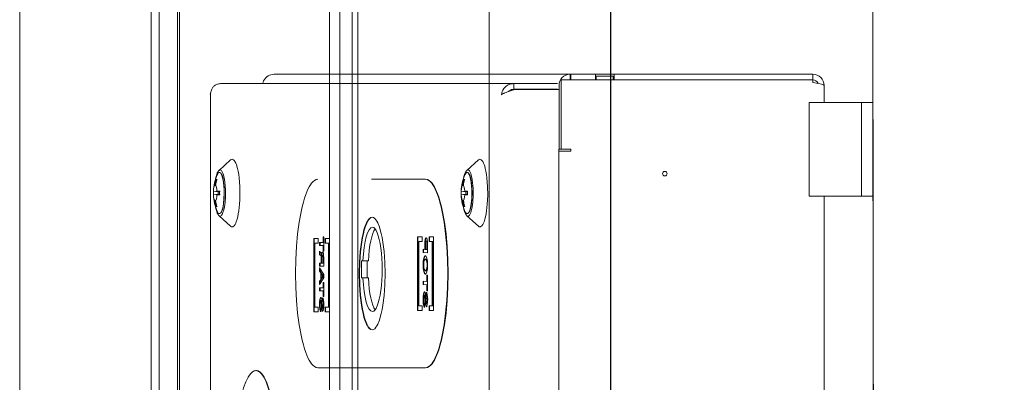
# Model space of a CAD drawing. Header units: millimetres. Extents: x 11681 to 15516, y 25095 to 29743.
# Tile 73 of 96: x 12882 to 12908, y 27902 to 27911. Entities that reach past the tile are written whole.
import ezdxf
from ezdxf.lldxf.tags import DXFTag

# ---------------------------------------------------------------- set-up
doc = ezdxf.new("R2010")
doc.units = ezdxf.units.MM
doc.linetypes.add('Wipeout_Contour', pattern=[100, 0, -100])
doc.layers.add('00 - nowa technologia myjni_Nr_pióra__95', color=7, linetype='Continuous', lineweight=20, true_color=0x7c7c7c)
doc.layers.add('420-K Ściany_Nr_pióra__95', color=7, linetype='Continuous', lineweight=13, true_color=0x7c7c7c)
doc.layers.add('420-K Ściany', color=7, linetype='Continuous')
doc.layers.add('IS_Zimna_woda', color=5, linetype='SOLID', lineweight=30)
doc.layers.add('XREF', color=8, linetype='Continuous', lineweight=9)
tags = doc.linetypes.add('SOLID', pattern=[10, 10, 0]).pattern_tags.tags
tags[6:7] = [DXFTag(74, 4), DXFTag(75, 0), DXFTag(340, '0'), DXFTag(46, 0.0), DXFTag(50, 0.0), DXFTag(44, 0.0), DXFTag(45, 0.0)]
tags[4:5] = [DXFTag(74, 4), DXFTag(75, 0), DXFTag(340, '0'), DXFTag(46, 0.0), DXFTag(50, 0.0), DXFTag(44, 0.0), DXFTag(45, 0.0)]

# ---------------------------------------------------------------- blocks, each defined once
blk = doc.blocks.new('parter 2025.10.15')
at = {"layer": '00 - nowa technologia myjni_Nr_pióra__95', "color": 8, "linetype": 'Continuous', "lineweight": 5}
for p, q in [((603.532, 2583.576), (603.532, 2388.576)), ((607.532, 2583.576), (607.532, 2388.576)), ((599.282, 2542.286), (599.282, 2467.27)), ((602.782, 2542.286), (602.782, 2467.27)), ((602.997, 2542.286), (602.997, 2467.27)), ((603.482, 2542.286), (603.482, 2467.27)), ((607.807, 2542.286), (607.807, 2467.27)), ((608.132, 2542.286), (608.132, 2467.27)), ((608.282, 2542.286), (608.282, 2467.27)), ((611.782, 2542.286), (611.782, 2467.27)), ((613.931, 2519.003), (606.051, 2519.003)), ((613.931, 2519.003), (613.947, 2519.003)), ((613.931, 2518.853), (613.931, 2519.003)), ((614.604, 2519.003), (613.947, 2519.003)), ((613.947, 2518.853), (613.947, 2519.003)), ((614.604, 2519.003), (615.104, 2519.003)), ((614.604, 2518.853), (614.604, 2519.003)), ((620.391, 2519.003), (615.104, 2519.003)), ((615.104, 2518.853), (615.104, 2519.003)), ((620.391, 2518.853), (620.391, 2519.003)), ((604.624, 2518.753), (612.431, 2518.753)), ((612.431, 2518.753), (613.599, 2518.753)), ((612.431, 2518.753), (612.431, 2518.603)), ((613.639, 2517.003), (613.639, 2518.703)), ((613.691, 2517.003), (613.691, 2518.853)), ((613.691, 2518.853), (620.391, 2518.853)), ((613.928, 2518.853), (614.241, 2518.853)), ((614.629, 2518.853), (614.241, 2518.853)), ((614.629, 2518.853), (614.629, 2518.953)), ((614.629, 2518.953), (615.08, 2518.953)), ((615.08, 2518.953), (615.08, 2518.853)), ((615.13, 2518.853), (615.08, 2518.853)), ((620.391, 2518.853), (620.391, 2518.782)), ((620.691, 2518.253), (620.691, 2518.703)), ((604.357, 2518.474), (604.357, 2475.532)), ((612.371, 2518.566), (612.398, 2518.575)), ((612.398, 2518.575), (612.467, 2518.596)), ((612.398, 2518.575), (612.402, 2518.577)), ((612.402, 2518.577), (612.433, 2518.596)), ((612.431, 2518.603), (613.599, 2518.603)), ((612.433, 2518.596), (612.467, 2518.596)), ((612.467, 2518.596), (613.635, 2518.596)), ((620.491, 2518.253), (620.291, 2518.253)), ((620.291, 2515.753), (620.291, 2518.253)), ((620.491, 2518.253), (621.641, 2518.253)), ((621.641, 2518.253), (621.691, 2518.253)), ((621.691, 2518.253), (621.691, 2517.793)), ((621.991, 2518.253), (621.691, 2518.253)), ((621.691, 2517.345), (621.691, 2517.793)), ((621.691, 2517.345), (621.691, 2516.66)), ((613.635, 2477.003), (613.635, 2517.003)), ((613.635, 2516.953), (613.954, 2516.953)), ((613.639, 2517.003), (613.691, 2517.003)), ((613.691, 2517.003), (613.954, 2517.003)), ((613.954, 2517.003), (613.954, 2516.953)), ((604.589, 2516.442), (604.897, 2516.72)), ((611.182, 2516.442), (611.49, 2516.72)), ((621.691, 2516.213), (621.691, 2516.66)), ((604.643, 2516.356), (604.628, 2516.372)), ((611.236, 2516.356), (611.221, 2516.372)), ((604.533, 2516.195), (604.512, 2516.198)), ((604.522, 2516.198), (604.512, 2516.198)), ((604.534, 2516.198), (604.522, 2516.198)), ((610.077, 2516.206), (608.649, 2516.206)), ((610.086, 2516.206), (610.077, 2516.206)), ((611.126, 2516.195), (611.105, 2516.198)), ((611.115, 2516.198), (611.105, 2516.198)), ((611.127, 2516.198), (611.115, 2516.198)), ((621.691, 2516.213), (621.691, 2515.753)), ((604.605, 2515.87), (604.44, 2515.89)), ((604.568, 2515.87), (604.44, 2515.885)), ((604.5, 2516.038), (604.474, 2516.041)), ((604.605, 2515.881), (604.533, 2515.89)), ((604.568, 2515.87), (604.593, 2515.87)), ((604.568, 2515.806), (604.568, 2515.87)), ((604.605, 2515.869), (604.593, 2515.87)), ((611.198, 2515.87), (611.033, 2515.89)), ((611.161, 2515.87), (611.034, 2515.885)), ((611.093, 2516.038), (611.067, 2516.041)), ((611.199, 2515.881), (611.126, 2515.89)), ((611.161, 2515.87), (611.186, 2515.87)), ((611.161, 2515.806), (611.161, 2515.87)), ((611.198, 2515.869), (611.186, 2515.87)), ((604.605, 2515.806), (604.44, 2515.786)), ((604.568, 2515.806), (604.44, 2515.791)), ((604.5, 2515.637), (604.474, 2515.635)), ((604.605, 2515.795), (604.533, 2515.786)), ((604.593, 2515.806), (604.568, 2515.806)), ((604.593, 2515.806), (604.605, 2515.806)), ((611.198, 2515.806), (611.033, 2515.786)), ((611.161, 2515.806), (611.034, 2515.791)), ((611.093, 2515.637), (611.067, 2515.635)), ((611.199, 2515.795), (611.126, 2515.786)), ((611.186, 2515.806), (611.161, 2515.806)), ((611.186, 2515.806), (611.198, 2515.806)), ((620.491, 2515.753), (620.291, 2515.753)), ((620.491, 2515.753), (621.641, 2515.753)), ((620.657, 2515.753), (620.591, 2515.753)), ((620.691, 2478.253), (620.691, 2515.753)), ((621.641, 2515.753), (621.691, 2515.753)), ((621.691, 2515.753), (621.991, 2515.753)), ((604.533, 2515.481), (604.512, 2515.478)), ((604.512, 2515.478), (604.522, 2515.478)), ((604.522, 2515.478), (604.534, 2515.478)), ((604.643, 2515.32), (604.628, 2515.303)), ((611.126, 2515.481), (611.105, 2515.478)), ((611.105, 2515.478), (611.115, 2515.478)), ((611.115, 2515.478), (611.127, 2515.478)), ((611.236, 2515.32), (611.221, 2515.303)), ((604.589, 2515.234), (604.897, 2514.956)), ((611.182, 2515.234), (611.49, 2514.956)), ((607.23, 2514.628), (607.108, 2514.628)), ((607.108, 2514.628), (607.108, 2512.669)), ((607.117, 2514.628), (607.117, 2512.669)), ((607.138, 2512.796), (607.138, 2514.505)), ((607.138, 2514.505), (607.23, 2514.505)), ((607.23, 2514.505), (607.23, 2514.628)), ((607.357, 2514.52), (607.266, 2514.523)), ((607.266, 2514.523), (607.266, 2514.442)), ((607.276, 2514.523), (607.276, 2514.442)), ((607.373, 2514.668), (607.357, 2514.668)), ((607.357, 2514.668), (607.357, 2514.52)), ((607.366, 2514.52), (607.357, 2514.52)), ((607.366, 2514.668), (607.366, 2514.52)), ((607.373, 2514.29), (607.373, 2514.668)), ((607.527, 2514.628), (607.416, 2514.628)), ((607.416, 2514.628), (607.416, 2514.505)), ((607.416, 2514.505), (607.499, 2514.505)), ((607.426, 2514.628), (607.426, 2514.505)), ((607.509, 2514.505), (607.499, 2514.505)), ((607.499, 2514.505), (607.499, 2512.796)), ((607.509, 2514.505), (607.509, 2512.796)), ((607.527, 2512.669), (607.527, 2514.628)), ((609.995, 2514.667), (609.873, 2514.667)), ((609.873, 2514.667), (609.873, 2512.707)), ((609.883, 2514.667), (609.883, 2512.707)), ((609.904, 2512.835), (609.904, 2514.544)), ((609.904, 2514.544), (609.995, 2514.544)), ((609.995, 2514.544), (609.995, 2514.667)), ((610.102, 2514.645), (610.102, 2514.645)), ((610.102, 2514.556), (610.102, 2514.556)), ((610.112, 2514.556), (610.102, 2514.556)), ((610.112, 2514.556), (610.112, 2514.556)), ((610.292, 2514.667), (610.182, 2514.667)), ((610.182, 2514.667), (610.182, 2514.544)), ((610.182, 2514.544), (610.265, 2514.544)), ((610.191, 2514.667), (610.191, 2514.544)), ((610.274, 2514.544), (610.265, 2514.544)), ((610.265, 2514.544), (610.265, 2512.835)), ((610.274, 2514.544), (610.274, 2512.835)), ((610.292, 2512.707), (610.292, 2514.667)), ((607.276, 2514.442), (607.266, 2514.442)), ((607.266, 2514.442), (607.357, 2514.439)), ((607.266, 2514.285), (607.266, 2514.198)), ((607.276, 2514.442), (607.366, 2514.439)), ((607.276, 2514.267), (607.276, 2514.198)), ((607.344, 2514.265), (607.343, 2514.265)), ((607.366, 2514.439), (607.357, 2514.439)), ((607.357, 2514.439), (607.357, 2514.291)), ((607.366, 2514.291), (607.357, 2514.291)), ((607.357, 2514.291), (607.373, 2514.29)), ((607.366, 2514.439), (607.366, 2514.291)), ((607.366, 2514.291), (607.373, 2514.291)), ((610.066, 2514.337), (610.021, 2514.339)), ((610.021, 2514.339), (610.021, 2514.25)), ((610.031, 2514.25), (610.021, 2514.25)), ((610.021, 2514.25), (610.138, 2514.246)), ((610.031, 2514.339), (610.031, 2514.25)), ((610.031, 2514.25), (610.138, 2514.246)), ((610.066, 2514.473), (610.066, 2514.337)), ((610.076, 2514.337), (610.066, 2514.337)), ((610.076, 2514.473), (610.076, 2514.337)), ((610.083, 2514.337), (610.083, 2514.467)), ((610.121, 2514.335), (610.083, 2514.337)), ((610.131, 2514.467), (610.121, 2514.467)), ((610.121, 2514.467), (610.121, 2514.335)), ((610.131, 2514.335), (610.121, 2514.335)), ((610.131, 2514.467), (610.131, 2514.335)), ((610.138, 2514.246), (610.138, 2514.47)), ((607.276, 2514.198), (607.266, 2514.198)), ((607.31, 2514.091), (607.31, 2513.971)), ((607.319, 2514.207), (607.317, 2514.188)), ((607.327, 2514.188), (607.317, 2514.188)), ((607.317, 2514.188), (607.317, 2514.188)), ((607.32, 2514.091), (607.32, 2513.971)), ((607.324, 2513.97), (607.324, 2514.104)), ((607.328, 2514.207), (607.327, 2514.188)), ((607.341, 2514.183), (607.341, 2514.183)), ((607.35, 2514.183), (607.341, 2514.183)), ((607.35, 2514.183), (607.351, 2514.183)), ((607.367, 2514.102), (607.357, 2514.102)), ((607.357, 2514.102), (607.357, 2513.969)), ((607.367, 2514.102), (607.367, 2513.969)), ((607.373, 2513.887), (607.373, 2514.11)), ((608.381, 2514.028), (608.418, 2514.028)), ((608.381, 2513.578), (608.381, 2514.028)), ((608.564, 2514.028), (608.418, 2514.028)), ((608.528, 2513.578), (608.528, 2514.028)), ((610.08, 2514.166), (610.079, 2514.166)), ((610.089, 2514.077), (610.079, 2514.077)), ((607.31, 2513.971), (607.266, 2513.972)), ((607.266, 2513.972), (607.266, 2513.891)), ((607.276, 2513.891), (607.266, 2513.891)), ((607.266, 2513.891), (607.373, 2513.887)), ((607.373, 2513.663), (607.266, 2513.846)), ((607.266, 2513.846), (607.266, 2513.758)), ((607.276, 2513.758), (607.266, 2513.758)), ((607.266, 2513.758), (607.294, 2513.714)), ((607.276, 2513.972), (607.276, 2513.891)), ((607.276, 2513.891), (607.373, 2513.887)), ((607.276, 2513.829), (607.276, 2513.758)), ((607.276, 2513.758), (607.304, 2513.714)), ((607.32, 2513.971), (607.31, 2513.971)), ((607.357, 2513.969), (607.324, 2513.97)), ((607.367, 2513.969), (607.357, 2513.969)), ((610.09, 2513.768), (610.08, 2513.768)), ((607.266, 2513.4), (607.373, 2513.576)), ((607.294, 2513.527), (607.266, 2513.485)), ((607.276, 2513.485), (607.266, 2513.485)), ((607.266, 2513.485), (607.266, 2513.4)), ((607.304, 2513.527), (607.276, 2513.485)), ((607.276, 2513.485), (607.276, 2513.417)), ((607.304, 2513.714), (607.294, 2513.714)), ((607.294, 2513.714), (607.294, 2513.527)), ((607.304, 2513.527), (607.294, 2513.527)), ((607.304, 2513.714), (607.304, 2513.527)), ((607.318, 2513.692), (607.308, 2513.692)), ((607.308, 2513.549), (607.308, 2513.692)), ((607.308, 2513.692), (607.354, 2513.62)), ((607.354, 2513.618), (607.308, 2513.549)), ((607.318, 2513.549), (607.308, 2513.549)), ((607.318, 2513.692), (607.364, 2513.62)), ((607.364, 2513.618), (607.318, 2513.549)), ((607.364, 2513.62), (607.354, 2513.62)), ((607.354, 2513.62), (607.354, 2513.618)), ((607.364, 2513.618), (607.354, 2513.618)), ((607.373, 2513.457), (607.357, 2513.458)), ((607.357, 2513.458), (607.357, 2513.309)), ((607.364, 2513.62), (607.364, 2513.618)), ((607.366, 2513.458), (607.366, 2513.309)), ((607.373, 2513.576), (607.373, 2513.663)), ((607.373, 2513.079), (607.373, 2513.457)), ((608.418, 2513.578), (608.381, 2513.578)), ((608.564, 2513.578), (608.418, 2513.578)), ((610.12, 2513.483), (610.021, 2513.487)), ((610.021, 2513.487), (610.021, 2513.398)), ((610.031, 2513.487), (610.031, 2513.398)), ((610.08, 2513.679), (610.08, 2513.679)), ((610.138, 2513.645), (610.12, 2513.645)), ((610.12, 2513.645), (610.12, 2513.483)), ((610.13, 2513.483), (610.12, 2513.483)), ((610.13, 2513.645), (610.13, 2513.483)), ((610.138, 2513.233), (610.138, 2513.645)), ((607.357, 2513.309), (607.266, 2513.312)), ((607.266, 2513.312), (607.266, 2513.231)), ((607.276, 2513.231), (607.266, 2513.231)), ((607.266, 2513.231), (607.357, 2513.228)), ((607.276, 2513.312), (607.276, 2513.231)), ((607.276, 2513.231), (607.366, 2513.228)), ((607.366, 2513.309), (607.357, 2513.309)), ((607.366, 2513.228), (607.357, 2513.228)), ((607.357, 2513.228), (607.357, 2513.08)), ((607.366, 2513.228), (607.366, 2513.08)), ((610.031, 2513.398), (610.021, 2513.398)), ((610.021, 2513.398), (610.12, 2513.394)), ((610.031, 2513.398), (610.13, 2513.394)), ((610.13, 2513.394), (610.12, 2513.394)), ((610.12, 2513.394), (610.12, 2513.233)), ((610.13, 2513.233), (610.12, 2513.233)), ((610.12, 2513.233), (610.138, 2513.233)), ((610.13, 2513.394), (610.13, 2513.233)), ((610.13, 2513.233), (610.138, 2513.233)), ((607.305, 2512.974), (607.295, 2512.974)), ((607.326, 2512.933), (607.324, 2512.963)), ((607.328, 2512.89), (607.326, 2512.933)), ((607.341, 2513.041), (607.341, 2512.959)), ((607.351, 2512.959), (607.341, 2512.959)), ((607.351, 2513.035), (607.351, 2512.959)), ((607.366, 2513.08), (607.357, 2513.08)), ((607.357, 2513.08), (607.373, 2513.079)), ((607.366, 2513.08), (607.373, 2513.08)), ((610.063, 2513.117), (610.053, 2513.117)), ((610.072, 2513.012), (610.077, 2512.923)), ((610.081, 2513.012), (610.087, 2512.923)), ((610.087, 2513.073), (610.085, 2513.106)), ((610.09, 2513.026), (610.087, 2513.073)), ((610.092, 2512.982), (610.09, 2513.026)), ((610.094, 2512.959), (610.092, 2512.982)), ((610.104, 2513.19), (610.104, 2513.101)), ((610.113, 2513.101), (610.104, 2513.101)), ((610.113, 2513.185), (610.113, 2513.101)), ((607.23, 2512.796), (607.138, 2512.796)), ((607.23, 2512.669), (607.23, 2512.796)), ((607.301, 2512.675), (607.301, 2512.757)), ((607.312, 2512.877), (607.317, 2512.795)), ((607.326, 2512.795), (607.317, 2512.795)), ((607.322, 2512.877), (607.326, 2512.795)), ((607.331, 2512.849), (607.328, 2512.89)), ((607.332, 2512.829), (607.331, 2512.849)), ((607.356, 2512.773), (607.346, 2512.773)), ((607.499, 2512.796), (607.416, 2512.796)), ((607.416, 2512.796), (607.416, 2512.669)), ((607.426, 2512.796), (607.426, 2512.669)), ((607.509, 2512.796), (607.499, 2512.796)), ((609.873, 2512.707), (609.995, 2512.707)), ((609.995, 2512.835), (609.904, 2512.835)), ((609.995, 2512.707), (609.995, 2512.835)), ((610.06, 2512.791), (610.06, 2512.88)), ((610.087, 2512.923), (610.077, 2512.923)), ((610.119, 2512.898), (610.109, 2512.898)), ((610.265, 2512.835), (610.182, 2512.835)), ((610.182, 2512.835), (610.182, 2512.707)), ((610.182, 2512.707), (610.292, 2512.707)), ((610.191, 2512.835), (610.191, 2512.707)), ((610.274, 2512.835), (610.265, 2512.835)), ((607.108, 2512.669), (607.23, 2512.669)), ((607.416, 2512.669), (607.527, 2512.669)), ((605.581, 2511.106), (605.571, 2511.106)), ((607.222, 2511.181), (610.077, 2511.181)), ((610.086, 2511.181), (610.077, 2511.181))]:
    blk.add_line(p, q, dxfattribs=at)
for points in [[(606.051, 2519.003), (606.004, 2518.999), (605.964, 2518.99), (605.932, 2518.978), (605.897, 2518.961), (605.86, 2518.936), (605.824, 2518.902), (605.796, 2518.866), (605.775, 2518.83), (605.76, 2518.793), (605.749, 2518.753)], [(620.691, 2518.703), (620.69, 2518.708), (620.687, 2518.711), (620.68, 2518.717), (620.649, 2518.73), (620.619, 2518.739), (620.542, 2518.756), (620.391, 2518.782)], [(604.897, 2516.72), (604.918, 2516.734), (604.939, 2516.738)], [(604.939, 2516.738), (604.954, 2516.735), (604.976, 2516.723), (605, 2516.698), (605.012, 2516.678), (605.034, 2516.637), (605.05, 2516.595), (605.064, 2516.552), (605.081, 2516.488), (605.095, 2516.423), (605.111, 2516.333), (605.123, 2516.243), (605.134, 2516.126), (605.141, 2516.008), (605.144, 2515.775), (605.141, 2515.659), (605.133, 2515.542), (605.114, 2515.365), (605.101, 2515.285), (605.085, 2515.205), (605.068, 2515.138), (605.047, 2515.073), (605.032, 2515.036), (605.014, 2515.001), (604.992, 2514.968), (604.967, 2514.946), (604.953, 2514.94), (604.939, 2514.938)], [(611.49, 2516.72), (611.512, 2516.734), (611.532, 2516.738)], [(611.532, 2516.738), (611.548, 2516.735), (611.569, 2516.723), (611.593, 2516.698), (611.606, 2516.678), (611.627, 2516.637), (611.644, 2516.595), (611.658, 2516.552), (611.675, 2516.488), (611.689, 2516.423), (611.704, 2516.333), (611.716, 2516.243), (611.727, 2516.126), (611.735, 2516.008), (611.738, 2515.775), (611.734, 2515.659), (611.727, 2515.542), (611.707, 2515.365), (611.695, 2515.285), (611.679, 2515.205), (611.662, 2515.138), (611.641, 2515.073), (611.626, 2515.036), (611.608, 2515.001), (611.585, 2514.968), (611.56, 2514.946), (611.546, 2514.94), (611.532, 2514.938)], [(604.498, 2516.221), (604.511, 2516.28), (604.527, 2516.334), (604.542, 2516.373), (604.562, 2516.409), (604.577, 2516.43), (604.591, 2516.444)], [(604.617, 2515.221), (604.631, 2515.224), (604.644, 2515.231), (604.656, 2515.244), (604.668, 2515.262), (604.693, 2515.315), (604.714, 2515.387), (604.731, 2515.469), (604.748, 2515.595), (604.757, 2515.737), (604.757, 2515.925), (604.753, 2516.018), (604.744, 2516.114), (604.732, 2516.202), (604.716, 2516.282), (604.704, 2516.326), (604.689, 2516.369), (604.673, 2516.406), (604.653, 2516.435), (604.636, 2516.45), (604.617, 2516.455)], [(604.628, 2516.373), (604.648, 2516.343), (604.666, 2516.301), (604.683, 2516.245), (604.696, 2516.181), (604.708, 2516.109), (604.716, 2516.031), (604.722, 2515.936), (604.724, 2515.838)], [(604.642, 2515.319), (604.647, 2515.325), (604.657, 2515.341), (604.676, 2515.389), (604.694, 2515.458), (604.711, 2515.559), (604.723, 2515.693), (604.728, 2515.838), (604.723, 2515.983), (604.711, 2516.117), (604.694, 2516.218), (604.676, 2516.287), (604.657, 2516.334), (604.647, 2516.351), (604.642, 2516.357)], [(611.091, 2516.221), (611.104, 2516.28), (611.12, 2516.334), (611.136, 2516.373), (611.155, 2516.409), (611.171, 2516.43), (611.184, 2516.444)], [(611.211, 2515.221), (611.224, 2515.224), (611.237, 2515.231), (611.25, 2515.244), (611.262, 2515.262), (611.286, 2515.316), (611.308, 2515.387), (611.324, 2515.47), (611.341, 2515.595), (611.352, 2515.781), (611.349, 2515.967), (611.338, 2516.111), (611.326, 2516.198), (611.311, 2516.274), (611.287, 2516.358), (611.272, 2516.394), (611.252, 2516.429), (611.235, 2516.445), (611.223, 2516.453), (611.211, 2516.455)], [(611.221, 2516.373), (611.241, 2516.343), (611.259, 2516.301), (611.276, 2516.245), (611.29, 2516.181), (611.301, 2516.109), (611.309, 2516.031), (611.315, 2515.936), (611.317, 2515.838)], [(611.235, 2515.319), (611.24, 2515.325), (611.25, 2515.341), (611.269, 2515.389), (611.287, 2515.458), (611.304, 2515.559), (611.317, 2515.693), (611.321, 2515.838), (611.317, 2515.983), (611.304, 2516.117), (611.287, 2516.218), (611.269, 2516.287), (611.25, 2516.334), (611.24, 2516.351), (611.235, 2516.357)], [(607.222, 2516.206), (607.175, 2516.198), (607.128, 2516.174), (607.083, 2516.137), (607.05, 2516.099), (607.019, 2516.055), (606.986, 2516.001), (606.955, 2515.94), (606.897, 2515.799), (606.864, 2515.701), (606.832, 2515.595), (606.8, 2515.472), (606.771, 2515.339), (606.72, 2515.059), (606.679, 2514.75), (606.649, 2514.417), (606.63, 2514.063), (606.624, 2513.693)], [(610.675, 2513.693), (610.669, 2514.063), (610.65, 2514.417), (610.619, 2514.75), (610.578, 2515.059), (610.528, 2515.339), (610.498, 2515.472), (610.467, 2515.595), (610.435, 2515.701), (610.402, 2515.799), (610.344, 2515.94), (610.312, 2516.001), (610.28, 2516.055), (610.248, 2516.099), (610.216, 2516.137), (610.171, 2516.174), (610.124, 2516.198), (610.077, 2516.206)], [(610.685, 2513.693), (610.678, 2514.063), (610.659, 2514.417), (610.629, 2514.75), (610.588, 2515.059), (610.538, 2515.339), (610.508, 2515.472), (610.477, 2515.595), (610.445, 2515.701), (610.412, 2515.799), (610.353, 2515.94), (610.322, 2516.001), (610.29, 2516.055), (610.258, 2516.099), (610.226, 2516.137), (610.18, 2516.174), (610.134, 2516.198), (610.086, 2516.206)], [(604.474, 2516.041), (604.469, 2516.034), (604.461, 2516.016), (604.453, 2515.991), (604.444, 2515.938), (604.44, 2515.89)], [(604.533, 2515.89), (604.528, 2515.94), (604.52, 2515.988), (604.509, 2516.023), (604.498, 2516.041)], [(604.724, 2515.838), (604.72, 2515.694), (604.706, 2515.556), (604.694, 2515.481), (604.678, 2515.415), (604.661, 2515.363), (604.642, 2515.323), (604.628, 2515.303)], [(611.067, 2516.041), (611.062, 2516.034), (611.054, 2516.016), (611.047, 2515.991), (611.037, 2515.938), (611.033, 2515.89)], [(611.126, 2515.89), (611.121, 2515.94), (611.113, 2515.988), (611.102, 2516.023), (611.091, 2516.041)], [(611.317, 2515.838), (611.313, 2515.697), (611.3, 2515.561), (611.278, 2515.439), (611.263, 2515.385), (611.246, 2515.341), (611.233, 2515.32), (611.221, 2515.303)], [(604.44, 2515.786), (604.444, 2515.736), (604.453, 2515.688), (604.463, 2515.653), (604.474, 2515.635)], [(604.498, 2515.635), (604.503, 2515.642), (604.512, 2515.66), (604.519, 2515.685), (604.528, 2515.738), (604.533, 2515.786)], [(611.033, 2515.786), (611.038, 2515.736), (611.046, 2515.688), (611.057, 2515.653), (611.067, 2515.635)], [(611.091, 2515.635), (611.096, 2515.642), (611.105, 2515.66), (611.112, 2515.685), (611.122, 2515.738), (611.126, 2515.786)], [(604.591, 2515.232), (604.577, 2515.246), (604.562, 2515.266), (604.542, 2515.303), (604.527, 2515.342), (604.511, 2515.395), (604.498, 2515.455)], [(604.628, 2515.303), (604.613, 2515.292), (604.598, 2515.288)], [(611.184, 2515.232), (611.171, 2515.246), (611.156, 2515.266), (611.136, 2515.303), (611.12, 2515.342), (611.104, 2515.395), (611.091, 2515.455)], [(608.663, 2515.193), (608.627, 2515.185), (608.593, 2515.162), (608.56, 2515.125), (608.537, 2515.089), (608.514, 2515.045), (608.47, 2514.937), (608.445, 2514.853), (608.421, 2514.759), (608.398, 2514.65), (608.378, 2514.531), (608.346, 2514.277), (608.326, 2513.995), (608.319, 2513.693)], [(608.667, 2515.192), (608.632, 2515.183), (608.599, 2515.158), (608.566, 2515.12), (608.543, 2515.083), (608.52, 2515.038), (608.478, 2514.929), (608.453, 2514.846), (608.429, 2514.754), (608.407, 2514.644), (608.386, 2514.525), (608.355, 2514.272), (608.336, 2513.992), (608.329, 2513.693)], [(609.006, 2513.693), (608.999, 2513.995), (608.979, 2514.277), (608.947, 2514.531), (608.927, 2514.65), (608.904, 2514.759), (608.88, 2514.853), (608.855, 2514.937), (608.811, 2515.045), (608.789, 2515.089), (608.765, 2515.125), (608.732, 2515.162), (608.698, 2515.185), (608.663, 2515.193)], [(604.939, 2514.938), (604.922, 2514.941), (604.897, 2514.956)], [(611.532, 2514.938), (611.515, 2514.941), (611.49, 2514.956)], [(610.09, 2514.639), (610.086, 2514.633), (610.079, 2514.614)], [(610.083, 2514.467), (610.087, 2514.527), (610.093, 2514.548), (610.096, 2514.553), (610.098, 2514.555), (610.102, 2514.556)], [(610.1, 2514.639), (610.096, 2514.633), (610.088, 2514.614)], [(610.114, 2514.638), (610.106, 2514.644), (610.102, 2514.645)], [(610.112, 2514.549), (610.117, 2514.529), (610.121, 2514.501), (610.121, 2514.467)], [(610.125, 2514.612), (610.118, 2514.632), (610.114, 2514.638)], [(610.121, 2514.549), (610.127, 2514.529), (610.13, 2514.501), (610.131, 2514.467)], [(607.315, 2514.211), (607.311, 2514.234), (607.304, 2514.251), (607.3, 2514.256), (607.294, 2514.258)], [(607.331, 2514.255), (607.323, 2514.233), (607.319, 2514.207)], [(607.341, 2514.255), (607.333, 2514.233), (607.328, 2514.207)], [(607.365, 2514.225), (607.357, 2514.252), (607.352, 2514.26), (607.347, 2514.264), (607.344, 2514.265)], [(607.266, 2514.198), (607.271, 2514.188), (607.274, 2514.186)], [(607.276, 2514.198), (607.281, 2514.188), (607.283, 2514.186)], [(607.281, 2514.184), (607.29, 2514.182), (607.299, 2514.174), (607.303, 2514.165), (607.308, 2514.137), (607.31, 2514.091)], [(607.291, 2514.184), (607.3, 2514.182), (607.309, 2514.174), (607.313, 2514.165), (607.318, 2514.137), (607.32, 2514.091)], [(607.341, 2514.183), (607.344, 2514.182), (607.346, 2514.181), (607.349, 2514.176), (607.354, 2514.158), (607.357, 2514.102)], [(607.351, 2514.183), (607.354, 2514.182), (607.356, 2514.181), (607.359, 2514.176), (607.364, 2514.158), (607.367, 2514.102)], [(607.373, 2514.11), (607.371, 2514.177), (607.365, 2514.225)], [(610.056, 2514.151), (610.046, 2514.13), (610.037, 2514.103), (610.023, 2514.027)], [(610.066, 2514.151), (610.055, 2514.13), (610.046, 2514.103), (610.033, 2514.027)], [(610.039, 2513.994), (610.049, 2514.042), (610.063, 2514.069)], [(610.103, 2514.149), (610.096, 2514.158), (610.088, 2514.165), (610.08, 2514.166)], [(610.096, 2514.068), (610.11, 2514.04), (610.12, 2513.992)], [(610.136, 2514.023), (610.123, 2514.101), (610.114, 2514.128), (610.103, 2514.149)], [(610.106, 2514.068), (610.12, 2514.04), (610.13, 2513.992)], [(610.023, 2513.822), (610.037, 2513.745), (610.046, 2513.717), (610.056, 2513.696)], [(610.033, 2513.822), (610.046, 2513.745), (610.055, 2513.717), (610.066, 2513.696)], [(610.063, 2513.778), (610.049, 2513.805), (610.039, 2513.854)], [(610.12, 2513.851), (610.11, 2513.803), (610.096, 2513.776)], [(610.103, 2513.695), (610.114, 2513.715), (610.123, 2513.742), (610.136, 2513.819)], [(610.13, 2513.851), (610.12, 2513.803), (610.106, 2513.776)], [(606.624, 2513.693), (606.63, 2513.323), (606.649, 2512.97), (606.679, 2512.636), (606.72, 2512.328), (606.771, 2512.047), (606.8, 2511.915), (606.832, 2511.792), (606.864, 2511.685), (606.897, 2511.587), (606.955, 2511.446), (606.986, 2511.385), (607.019, 2511.331), (607.05, 2511.287), (607.083, 2511.25), (607.128, 2511.212), (607.175, 2511.189), (607.222, 2511.181)], [(608.319, 2513.693), (608.326, 2513.39), (608.346, 2513.109), (608.378, 2512.854), (608.398, 2512.736), (608.421, 2512.627), (608.445, 2512.533), (608.47, 2512.449), (608.514, 2512.341), (608.537, 2512.297), (608.56, 2512.26), (608.593, 2512.223), (608.627, 2512.2), (608.663, 2512.193)], [(608.329, 2513.693), (608.336, 2513.393), (608.355, 2513.114), (608.386, 2512.861), (608.407, 2512.742), (608.429, 2512.632), (608.453, 2512.539), (608.478, 2512.456), (608.52, 2512.348), (608.543, 2512.303), (608.566, 2512.266), (608.599, 2512.227), (608.632, 2512.203), (608.667, 2512.193)], [(608.663, 2512.193), (608.698, 2512.2), (608.732, 2512.223), (608.765, 2512.26), (608.789, 2512.297), (608.811, 2512.341), (608.855, 2512.449), (608.88, 2512.533), (608.904, 2512.627), (608.927, 2512.736), (608.947, 2512.854), (608.979, 2513.109), (608.999, 2513.39), (609.006, 2513.693)], [(610.077, 2511.181), (610.124, 2511.189), (610.171, 2511.212), (610.216, 2511.25), (610.248, 2511.287), (610.28, 2511.331), (610.312, 2511.385), (610.344, 2511.446), (610.402, 2511.587), (610.435, 2511.685), (610.467, 2511.792), (610.498, 2511.915), (610.528, 2512.047), (610.578, 2512.328), (610.619, 2512.636), (610.65, 2512.97), (610.669, 2513.323), (610.675, 2513.693)], [(610.08, 2513.679), (610.088, 2513.681), (610.096, 2513.686), (610.103, 2513.695)], [(610.086, 2511.181), (610.134, 2511.189), (610.18, 2511.212), (610.226, 2511.25), (610.258, 2511.287), (610.29, 2511.331), (610.322, 2511.385), (610.353, 2511.446), (610.412, 2511.587), (610.445, 2511.685), (610.477, 2511.792), (610.508, 2511.915), (610.538, 2512.047), (610.588, 2512.328), (610.629, 2512.636), (610.659, 2512.97), (610.678, 2513.323), (610.685, 2513.693)], [(610.085, 2513.106), (610.08, 2513.15), (610.073, 2513.181), (610.064, 2513.2), (610.058, 2513.206), (610.055, 2513.206)], [(607.281, 2513.04), (607.271, 2512.998), (607.265, 2512.939)], [(607.291, 2513.04), (607.281, 2512.998), (607.275, 2512.939)], [(607.279, 2512.876), (607.28, 2512.921), (607.284, 2512.952), (607.289, 2512.969), (607.291, 2512.972), (607.293, 2512.973), (607.295, 2512.974)], [(607.324, 2512.963), (607.32, 2513.003), (607.313, 2513.032), (607.305, 2513.049), (607.3, 2513.054), (607.297, 2513.055)], [(607.341, 2512.959), (607.347, 2512.954), (607.351, 2512.948), (607.356, 2512.928)], [(607.351, 2512.959), (607.357, 2512.954), (607.361, 2512.948), (607.365, 2512.928)], [(607.375, 2512.861), (607.373, 2512.929), (607.367, 2512.987), (607.356, 2513.026)], [(610.038, 2513.189), (610.027, 2513.144), (610.021, 2513.079)], [(610.048, 2513.189), (610.037, 2513.144), (610.03, 2513.079)], [(610.035, 2513.01), (610.037, 2513.06), (610.041, 2513.093), (610.046, 2513.112), (610.049, 2513.115), (610.051, 2513.117), (610.053, 2513.117)], [(610.06, 2512.88), (610.056, 2512.882), (610.053, 2512.884), (610.049, 2512.891), (610.041, 2512.919), (610.037, 2512.96), (610.035, 2513.01)], [(610.053, 2513.117), (610.057, 2513.115), (610.059, 2513.113), (610.063, 2513.104)], [(610.063, 2513.117), (610.067, 2513.115), (610.069, 2513.113), (610.072, 2513.104)], [(610.104, 2513.101), (610.11, 2513.096), (610.114, 2513.089), (610.119, 2513.067)], [(610.113, 2513.101), (610.12, 2513.096), (610.124, 2513.089), (610.129, 2513.067)], [(610.124, 2512.991), (610.121, 2512.929), (610.116, 2512.907)], [(610.141, 2512.994), (610.138, 2513.069), (610.131, 2513.131), (610.12, 2513.174)], [(610.134, 2512.991), (610.131, 2512.929), (610.126, 2512.907)], [(607.301, 2512.757), (607.297, 2512.758), (607.295, 2512.76), (607.291, 2512.766), (607.284, 2512.792), (607.28, 2512.829), (607.279, 2512.876)], [(607.284, 2512.692), (607.291, 2512.681), (607.295, 2512.677), (607.301, 2512.675)], [(607.317, 2512.795), (607.321, 2512.745), (607.328, 2512.713), (607.335, 2512.696), (607.341, 2512.692), (607.344, 2512.691)], [(607.326, 2512.795), (607.331, 2512.745), (607.338, 2512.713), (607.345, 2512.696), (607.349, 2512.693)], [(607.346, 2512.773), (607.345, 2512.773), (607.343, 2512.775), (607.341, 2512.778), (607.337, 2512.788)], [(607.353, 2512.781), (607.35, 2512.775), (607.349, 2512.774), (607.346, 2512.773)], [(607.36, 2512.858), (607.357, 2512.801), (607.353, 2512.781)], [(607.362, 2512.781), (607.36, 2512.775), (607.358, 2512.774), (607.356, 2512.773)], [(607.358, 2512.705), (607.368, 2512.744), (607.373, 2512.799)], [(607.37, 2512.858), (607.367, 2512.801), (607.362, 2512.781)], [(610.041, 2512.81), (610.049, 2512.797), (610.053, 2512.794), (610.06, 2512.791)], [(610.077, 2512.923), (610.082, 2512.868), (610.089, 2512.833), (610.097, 2512.814), (610.103, 2512.81), (610.106, 2512.809)], [(610.087, 2512.923), (610.092, 2512.868), (610.099, 2512.833), (610.107, 2512.814), (610.112, 2512.81)], [(610.109, 2512.898), (610.108, 2512.898), (610.105, 2512.9), (610.103, 2512.903), (610.099, 2512.915)], [(610.116, 2512.907), (610.113, 2512.901), (610.112, 2512.899), (610.109, 2512.898)], [(610.126, 2512.907), (610.123, 2512.901), (610.121, 2512.899), (610.119, 2512.898)], [(610.122, 2512.824), (610.132, 2512.866), (610.139, 2512.926)], [(605.571, 2511.106), (605.547, 2511.104), (605.523, 2511.097), (605.5, 2511.086), (605.476, 2511.071), (605.431, 2511.028), (605.397, 2510.986), (605.365, 2510.935), (605.333, 2510.875), (605.302, 2510.807), (605.243, 2510.649), (605.209, 2510.538), (605.177, 2510.418), (605.146, 2510.28), (605.116, 2510.131), (605.065, 2509.816), (605.024, 2509.469), (604.994, 2509.094), (604.974, 2508.697), (604.968, 2508.281)], [(606.174, 2508.281), (606.167, 2508.697), (606.148, 2509.095), (606.118, 2509.469), (606.076, 2509.816), (606.025, 2510.131), (605.996, 2510.28), (605.964, 2510.418), (605.932, 2510.538), (605.898, 2510.649), (605.84, 2510.807), (605.809, 2510.875), (605.777, 2510.935), (605.744, 2510.986), (605.711, 2511.028), (605.665, 2511.071), (605.642, 2511.086), (605.619, 2511.097), (605.595, 2511.104), (605.571, 2511.106)], [(606.183, 2508.281), (606.177, 2508.697), (606.158, 2509.095), (606.127, 2509.469), (606.086, 2509.816), (606.035, 2510.131), (606.006, 2510.28), (605.974, 2510.418), (605.942, 2510.538), (605.908, 2510.649), (605.849, 2510.807), (605.818, 2510.875), (605.786, 2510.935), (605.754, 2510.986), (605.721, 2511.028), (605.675, 2511.071), (605.652, 2511.086), (605.628, 2511.097), (605.605, 2511.104), (605.581, 2511.106)]]:
    blk.add_lwpolyline(points, dxfattribs=at)
blk.add_circle((616.454, 2516.353), 0.06, dxfattribs=at)
for centre, radius, start, end in [((620.391, 2518.703), 0.3, 0, 90), ((604.628, 2518.496), 0.258, 114.4344, 133.8764), ((604.624, 2518.506), 0.247, 90.0477, 114.4138), ((612.431, 2518.426), 0.327, 112.323, 132.4751), ((612.431, 2518.426), 0.327, 101.5363, 112.3297), ((612.431, 2518.427), 0.326, 90.0001, 101.535), ((620.391, 2518.703), 0.15, 21.4556, 90), ((604.391, 2518.472), 0.0349, 140.2669, 177.7504), ((604.391, 2518.476), 0.035, 182.2603, 219.7841), ((604.668, 2518.474), 0.305, 169.4392, 184.0304), ((604.657, 2518.476), 0.293, 159.0023, 169.4178), ((604.649, 2518.48), 0.284, 149.4625, 159.0002), ((604.638, 2518.486), 0.272, 133.8591, 149.5071), ((612.425, 2518.43), 0.32, 143.5792, 175.8624), ((612.188, 2518.385), 0.106, 120.6401, 140.2852), ((612.29, 2518.229), 0.293, 115.4801, 122.1919), ((612.413, 2517.976), 0.574, 112.0226, 115.6978), ((612.431, 2518.427), 0.326, 132.4749, 143.6908), ((612.635, 2517.423), 1.17, 108.5502, 111.9278), ((613.391, 2515.159), 3.557, 106.6708, 108.5061), ((612.428, 2518.422), 0.179, 129.2996, 137.9597), ((612.43, 2518.419), 0.183, 108.405, 129.2632), ((612.431, 2518.418), 0.185, 89.9932, 108.4221), ((605.637, 2515.838), 1.201, 155.9359, 177.5924), ((605.661, 2515.838), 1.204, 162.5966, 170.2822), ((605.747, 2515.839), 1.265, 163.5308, 170.8251), ((612.23, 2515.838), 1.201, 155.9359, 177.5924), ((612.254, 2515.838), 1.204, 162.5963, 170.2826), ((612.34, 2515.839), 1.265, 163.5308, 170.8251), ((604.44, 2515.887), 0.00282, 95.1563, 157.172), ((604.442, 2515.89), 0.0048, 203.0182, 255.5478), ((605.627, 2515.838), 1.187, 177.7102, 182.2898), ((604.318, 2511.967), 3.928, 85.8094, 86.8723), ((605.862, 2515.838), 1.258, 177.8387, 182.1609), ((611.033, 2515.887), 0.00282, 95.1562, 157.1765), ((611.035, 2515.89), 0.0048, 203.0093, 255.5475), ((612.22, 2515.838), 1.187, 177.7106, 182.2898), ((610.912, 2511.967), 3.928, 85.8094, 86.8723), ((612.455, 2515.838), 1.258, 177.8387, 182.1609), ((604.442, 2515.786), 0.00479, 104.4512, 156.9898), ((604.44, 2515.789), 0.00282, 202.8273, 264.8463), ((605.637, 2515.838), 1.201, 182.4076, 204.0638), ((605.662, 2515.838), 1.205, 189.7178, 197.3989), ((605.746, 2515.836), 1.264, 189.1751, 196.4732), ((604.318, 2519.708), 3.928, 273.1276, 274.1906), ((611.035, 2515.786), 0.0048, 104.4511, 156.9851), ((611.033, 2515.789), 0.00282, 202.8349, 264.845), ((612.23, 2515.838), 1.201, 182.4076, 204.0638), ((612.255, 2515.838), 1.205, 189.7175, 197.3992), ((612.34, 2515.836), 1.264, 189.1751, 196.4732), ((610.912, 2519.708), 3.928, 273.1276, 274.1906), ((610.968, 2514.483), 0.902, 174.9919, 180.608), ((610.382, 2514.536), 0.313, 165.7082, 175.4448), ((610.978, 2514.483), 0.902, 174.9919, 180.608), ((610.392, 2514.536), 0.313, 165.7082, 175.4448), ((610.104, 2514.628), 0.0171, 97.5061, 142.4504), ((610.119, 2514.622), 0.0251, 118.7664, 137.8322), ((610.1, 2514.544), 0.0117, 20.2616, 81.8917), ((610.11, 2514.544), 0.0117, 20.2616, 81.8917), ((609.807, 2514.532), 0.329, 4.7176, 14.1075), ((609.249, 2514.48), 0.889, 359.373, 5.0845), ((607.295, 2514.286), 0.0275, 228.7843, 267.8658), ((607.358, 2514.248), 0.0187, 121.6325, 155.5601), ((607.283, 2514.207), 0.0227, 246.1424, 267.1848), ((607.292, 2514.207), 0.0227, 246.1424, 267.1848), ((606.991, 2514.178), 0.326, 1.8179, 5.799), ((610.995, 2513.931), 0.977, 174.3516, 180.3522), ((611.005, 2513.931), 0.977, 174.3516, 180.3522), ((610.605, 2513.93), 0.57, 173.483, 180.5474), ((610.081, 2514.056), 0.022, 94.4447, 142.3823), ((609.549, 2513.927), 0.575, 359.4651, 6.4866), ((609.558, 2513.927), 0.575, 359.4651, 6.4866), ((609.172, 2513.927), 0.968, 359.6505, 5.7227), ((611.005, 2513.919), 0.986, 179.6609, 185.6222), ((611.015, 2513.919), 0.986, 179.6609, 185.6222), ((610.611, 2513.919), 0.576, 179.47, 186.4826), ((610.079, 2513.79), 0.022, 274.4095, 322.3593), ((610.088, 2513.79), 0.022, 274.4095, 322.3593), ((609.555, 2513.916), 0.569, 353.4786, 0.5532), ((609.565, 2513.916), 0.569, 353.4786, 0.5532), ((609.181, 2513.915), 0.959, 354.2516, 0.3624), ((608.468, 2512.872), 1.204, 176.8113, 180.0398), ((608.477, 2512.872), 1.204, 176.8113, 180.0398), ((607.319, 2513.031), 0.0288, 128.5651, 162.8363), ((607.131, 2512.921), 0.178, 4.402, 13.0932), ((605.153, 2512.758), 2.162, 3.1326, 4.6712), ((607.141, 2512.921), 0.178, 4.402, 13.0932), ((605.162, 2512.758), 2.162, 3.1326, 4.6712), ((611.333, 2513.006), 1.314, 176.8106, 180.0402), ((611.313, 2513.002), 1.294, 179.879, 183.5135), ((611.343, 2513.006), 1.314, 176.8106, 180.0402), ((611.323, 2513.002), 1.294, 179.879, 183.5135), ((609.874, 2513.06), 0.194, 4.4002, 13.1039), ((607.716, 2512.883), 2.359, 3.1303, 4.6704), ((609.884, 2513.06), 0.194, 4.4002, 13.1039), ((607.726, 2512.883), 2.359, 3.1303, 4.6704), ((610.427, 2512.976), 0.334, 182.9367, 190.554), ((609.605, 2512.999), 0.519, 359.1216, 7.585), ((609.615, 2512.999), 0.519, 359.1216, 7.585), ((609.033, 2512.993), 1.108, 356.5231, 0.0218), ((608.449, 2512.868), 1.186, 179.8783, 183.5127), ((608.459, 2512.868), 1.186, 179.8783, 183.5127), ((607.333, 2512.709), 0.0427, 202.9416, 221.4842), ((607.638, 2512.844), 0.306, 182.9414, 190.5515), ((606.884, 2512.865), 0.476, 359.1242, 7.5845), ((606.894, 2512.865), 0.476, 359.1242, 7.5845), ((606.36, 2512.86), 1.015, 356.5253, 0.0249), ((610.092, 2512.827), 0.044, 202.4957, 223.9322)]:
    blk.add_arc(centre, radius, start, end, dxfattribs=at)
for centre, major_axis, ratio, start_param, end_param in [((613.931, 2518.703), (0, 0.3), 0.973417, 0, 1.570796), ((613.931, 2518.703), (0, 0.15), 0.973417, 0, 0.036445), ((604.598, 2515.839), (0, 0.548), 0.229344, 6.283167, 6.75775), ((604.6, 2515.121), (0.017, 1.334), 0.151146, 0.000962, 0.133514), ((604.598, 2515.838), (0, 0.55), 0.229092, 6.046219, 6.283188), ((611.191, 2515.839), (0, 0.548), 0.229344, 6.283167, 6.75775), ((611.194, 2515.122), (0.017, 1.333), 0.151167, 0.000962, 0.133533), ((611.191, 2515.838), (0, 0.55), 0.229092, 6.046219, 6.283188), ((604.598, 2515.836), (0, 0.548), 0.229369, 2.666987, 3.141589), ((611.191, 2515.836), (0, 0.548), 0.229369, 2.666987, 3.141589), ((611.191, 2515.837), (0, 0.549), 0.229241, 3.141575, 3.378112), ((604.601, 2516.475), (-0.017, 1.254), 0.155871, 3.003066, 3.14051), ((611.194, 2516.474), (-0.017, 1.253), 0.155909, 3.003031, 3.140509), ((608.671, 2513.803), (0, -1.125), 0.229047, 3.141637, 4.511031), ((608.817, 2513.803), (0, -1.125), 0.229047, 3.428674, 4.511031), ((608.671, 2513.803), (0, -1.125), 0.229047, 6.283138, 9.424822), ((610.525, 2519.225), (3.246, 4.962), 0.064689, 3.081813, 3.133873), ((607.503, 2513.593), (-0.162, 0.671), 0.122121, 6.253739, 6.420837), ((607.543, 2513.15), (-0.203, 1.033), 0.078294, 6.267756, 6.661767), ((610.11, 2513.691), (-0.032, 0.475), 0.196088, 6.270111, 6.53), ((610.119, 2513.689), (-0.032, 0.478), 0.195628, 0.039668, 0.246188), ((610.078, 2513.893), (0.001, 0.184), 0.289573, 5.962357, 6.284699), ((610.088, 2513.893), (0.001, 0.184), 0.289573, 5.962357, 6.284699), ((610.081, 2513.953), (0.001, 0.185), 0.289263, 2.822473, 3.143747), ((608.671, 2513.803), (0, -1.125), 0.229047, 4.913744, 6.283141), ((608.817, 2513.803), (0, -1.125), 0.229047, 4.913747, 5.996108), ((610.109, 2514.149), (0.03, 0.47), 0.198325, 2.880023, 3.147485), ((610.119, 2514.151), (0.03, 0.472), 0.197998, 2.880492, 3.101032), ((610.474, 2510.442), (-0.421, 2.764), 0.060523, 6.271578, 6.384557), ((610.477, 2510.487), (-0.414, 2.72), 0.061015, 0.02245, 0.102204), ((607.673, 2510.566), (-0.378, 2.489), 0.061002, 6.271433, 6.38542), ((606.261, 2509.083), (1.035, 3.891), 0.037755, 6.213391, 6.291954), ((606.271, 2509.083), (1.035, 3.891), 0.037755, 6.213391, 6.291954), ((607.13, 2511.452), (0.212, 1.589), 0.077136, 6.156602, 6.290986), ((609.83, 2511.143), (0.274, 2.047), 0.070977, 6.166684, 6.290389), ((607.994, 2515.952), (0.688, 3.282), 0.074474, 2.879259, 3.041053), ((608.004, 2515.952), (0.688, 3.282), 0.074474, 2.879259, 3.041053), ((607.119, 2514.354), (-0.226, 1.663), 0.070552, 3.129263, 3.262803), ((610.822, 2516.4), (0.757, 3.614), 0.074067, 2.880427, 3.041592), ((610.832, 2516.4), (0.757, 3.614), 0.074067, 2.880427, 3.041592), ((609.815, 2514.957), (-0.293, 2.148), 0.064849, 3.130204, 3.252952)]:
    blk.add_ellipse(centre, major_axis=major_axis, ratio=ratio, start_param=start_param, end_param=end_param, dxfattribs=at)
at = {"color": 8, "linetype": 'Wipeout_Contour', "lineweight": 5, "ltscale": 20165.322229}
blk.add_wipeout([(621.926, 2570.699), (622.253, 2309.766), (655.253, 2309.766), (655.122, 2413.809), (642.01, 2413.809), (642.01, 2453.809), (655.072, 2453.809), (654.925, 2570.741)], dxfattribs=at).dxf.layer = '420-K Ściany'
at = {"layer": '420-K Ściany_Nr_pióra__95', "color": 8, "linetype": 'Continuous', "lineweight": 5, "flags": 128}
for points in [[(621.926, 2570.699), (622.253, 2309.766)], [(621.926, 2570.699), (625.074, 59.14)]]:
    blk.add_lwpolyline(points, dxfattribs=at)

msp = doc.modelspace()

# ---------------------------------------------------------------- block references
at = {"layer": 'XREF'}
msp.add_blockref('parter 2025.10.15', (12282.339, 25390.784), dxfattribs=at)

# ---------------------------------------------------------------- next in the draw order: linework, layer by layer
at = {"layer": 'IS_Zimna_woda', "ltscale": 10}
msp.add_lwpolyline([(12897.355, 25496.048), (12897.355, 28392.435)], dxfattribs=at)

doc.saveas('drawing.dxf')
